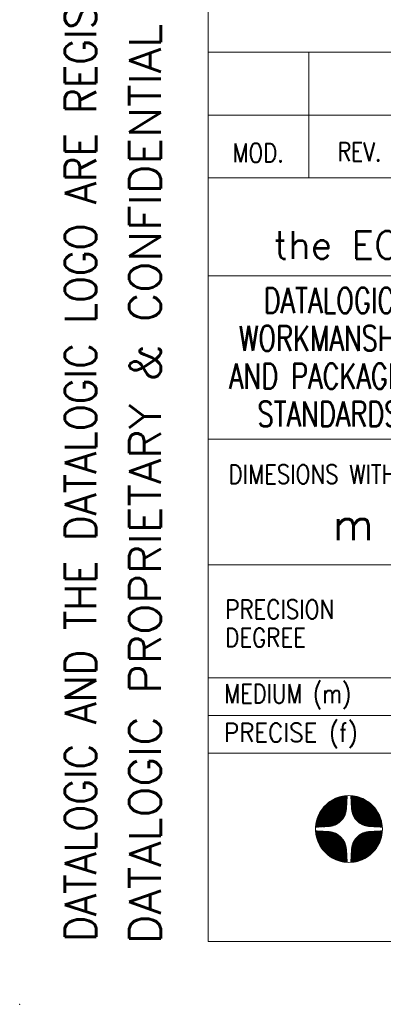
# Model space of a CAD drawing. Header units: millimetres. Extents: x 0 to 210, y 0 to 292.
# Tile 1 of 21: x 0 to 29, y 0 to 78. Entities that reach past the tile are written whole.
import ezdxf

# ---------------------------------------------------------------- set-up
doc = ezdxf.new("R2010")
doc.units = ezdxf.units.MM
doc.layers.add('1', color=7, linetype='Continuous', true_color=0xffffff)
doc.layers.add('256', color=7, linetype='Continuous', true_color=0xffffff)
doc.styles.add('blockfont', font='simplex.shx')
doc.styles.add('ideas_simplex', font='simplex.shx')

# ---------------------------------------------------------------- blocks, each defined once
blk = doc.blocks.new('HATCH19')
at = {"color": 5, "lineweight": 13}
for p, q in [((26.357539, 11.320064), (28.842144, 13.804669)), ((26.359053, 11.348953), (28.813255, 13.803155)), ((26.360567, 11.377842), (28.784365, 13.801641)), ((26.362081, 11.406732), (28.755476, 13.800126)), ((26.363595, 11.435621), (28.726587, 13.798612)), ((26.365109, 11.464511), (28.697697, 13.797098)), ((26.366623, 11.4934), (28.668808, 13.795584)), ((26.368137, 11.52229), (28.639918, 13.79407)), ((26.369601, 11.30475), (28.857458, 13.792607)), ((26.369651, 11.551179), (28.611029, 13.792556)), ((26.371165, 11.580069), (28.582139, 13.791042)), ((26.372679, 11.608958), (28.55325, 13.789528)), ((26.374194, 11.637847), (28.524361, 13.788014)), ((26.375708, 11.666737), (28.495471, 13.7865)), ((26.377222, 11.695626), (28.466582, 13.784986)), ((26.378736, 11.724516), (28.437692, 13.783472)), ((26.38025, 11.753405), (28.408803, 13.781958)), ((26.381764, 11.782295), (28.379913, 13.780444)), ((26.383278, 11.811184), (28.351024, 13.77893)), ((26.384792, 11.840074), (28.322135, 13.777416)), ((26.386306, 11.868963), (28.293245, 13.775902)), ((26.38782, 11.897852), (28.264356, 13.774388)), ((26.389334, 11.926742), (28.235466, 13.772874)), ((26.390848, 11.955631), (28.206577, 13.77136)), ((26.392362, 11.984521), (28.177687, 13.769846)), ((26.393876, 12.01341), (28.148798, 13.768332)), ((26.39539, 12.0423), (28.119908, 13.766818)), ((26.396904, 12.071189), (28.091019, 13.765304)), ((26.398418, 12.100079), (28.06213, 13.76379)), ((26.398944, 11.306718), (28.855491, 13.763264)), ((26.399932, 12.128968), (28.03324, 13.762276)), ((26.401446, 12.157857), (28.004351, 13.760762)), ((26.40296, 12.186747), (27.975461, 13.759248)), ((26.404474, 12.215636), (27.946572, 13.757734)), ((26.405988, 12.244526), (27.917682, 13.75622)), ((26.407502, 12.273415), (27.888793, 13.754706)), ((26.409016, 12.302305), (27.859904, 13.753192)), ((26.41053, 12.331194), (27.831014, 13.751678)), ((26.412325, 12.360364), (27.801844, 13.749883)), ((26.414748, 12.390163), (27.772045, 13.74746)), ((26.417847, 12.420637), (27.741571, 13.744362)), ((26.421673, 12.451838), (27.71037, 13.740536)), ((26.426287, 12.483828), (27.67838, 13.735921)), ((26.428644, 11.309042), (28.853167, 13.733565)), ((26.431762, 12.516679), (27.64553, 13.730446)), ((26.438181, 12.550473), (27.611735, 13.724027)), ((26.445645, 12.585313), (27.576896, 13.716563)), ((26.454276, 12.621319), (27.540889, 13.707932)), ((26.458714, 11.311737), (28.850472, 13.703494)), ((26.464225, 12.658643), (27.503565, 13.697983)), ((26.47568, 12.697474), (27.464735, 13.686528)), ((26.488884, 12.738053), (27.424155, 13.673324)), ((26.489171, 11.314818), (28.84739, 13.673037)), ((26.504159, 12.780703), (27.381505, 13.65805)), ((26.520031, 11.318303), (28.843905, 13.642177)), ((26.521946, 12.825866), (27.336342, 13.640262)), ((26.542881, 12.874177), (27.288031, 13.619327)), ((26.551313, 11.322209), (28.839999, 13.610896)), ((26.567944, 12.926615), (27.235594, 13.594264)), ((26.583035, 11.326556), (28.835652, 13.579173)), ((26.598787, 12.984833), (27.177375, 13.563422)), ((26.61522, 11.331366), (28.830843, 13.546988)), ((26.638663, 13.052085), (27.110124, 13.523545)), ((26.647892, 11.336662), (28.825547, 13.514317)), ((26.681075, 11.34247), (28.819739, 13.481133)), ((26.696171, 13.136968), (27.02524, 13.466037)), ((26.714799, 11.348818), (28.81339, 13.447409)), ((26.749096, 11.355739), (28.806469, 13.413113)), ((26.783999, 11.363268), (28.798941, 13.378209)), ((26.81955, 11.371442), (28.790766, 13.342659)), ((26.85579, 11.380308), (28.7819, 13.306418)), ((26.892772, 11.389914), (28.772295, 13.269437)), ((26.93055, 11.400316), (28.761892, 13.231659)), ((26.969189, 11.41158), (28.750628, 13.193019)), ((27.008764, 11.42378), (28.738428, 13.153444)), ((27.049363, 11.437003), (28.725205, 13.112846)), ((27.091086, 11.451351), (28.710858, 13.071123)), ((27.134055, 11.466944), (28.695264, 13.028154)), ((27.178415, 11.483929), (28.678279, 12.983793)), ((27.224346, 11.502485), (28.659724, 12.937862)), ((27.27207, 11.522833), (28.639376, 12.890139)), ((27.321868, 11.545256), (28.616953, 12.840341)), ((27.37411, 11.570122), (28.592086, 12.788098)), ((27.429294, 11.597931), (28.564277, 12.732914)), ((27.488121, 11.629382), (28.532826, 12.674088)), ((27.551633, 11.665519), (28.49669, 12.610576)), ((27.621508, 11.708019), (28.454189, 12.5407)), ((27.700793, 11.759928), (28.40228, 12.461415)), ((27.796286, 11.828046), (28.334163, 12.365922)), ((27.933104, 11.937489), (28.22472, 12.229104))]:
    blk.add_line(p, q, dxfattribs=at)
blk = doc.blocks.new('HATCH21')
at = {"color": 5, "lineweight": 13}
for p, q in [((26.358574, 16.571414), (26.392138, 16.604978)), ((26.359937, 16.545402), (26.417607, 16.603071)), ((26.3613, 16.519389), (26.442849, 16.600938)), ((26.362663, 16.493377), (26.46787, 16.598584)), ((26.364027, 16.467365), (26.492676, 16.596015)), ((26.36539, 16.441353), (26.517271, 16.593234)), ((26.366753, 16.415341), (26.541659, 16.590247)), ((26.368116, 16.389329), (26.565846, 16.587058)), ((26.36948, 16.363316), (26.589835, 16.583672)), ((26.370843, 16.337304), (26.61363, 16.580092)), ((26.372206, 16.311292), (26.637236, 16.576322)), ((26.373569, 16.28528), (26.660655, 16.572366)), ((26.374933, 16.259268), (26.683892, 16.568227)), ((26.376296, 16.233256), (26.70695, 16.56391)), ((26.377659, 16.207243), (26.729832, 16.559416)), ((26.379022, 16.181231), (26.752541, 16.55475)), ((26.380386, 16.155219), (26.77508, 16.549913)), ((26.381749, 16.129207), (26.797452, 16.54491)), ((26.383112, 16.103195), (26.819659, 16.539742)), ((26.384475, 16.077182), (26.841705, 16.534412)), ((26.385839, 16.05117), (26.863591, 16.528923)), ((26.387202, 16.025158), (26.885321, 16.523278)), ((26.388565, 15.999146), (26.906896, 16.517477)), ((26.389928, 15.973134), (26.928319, 16.511525)), ((26.391292, 15.947122), (26.949592, 16.505422)), ((26.392655, 15.921109), (26.970717, 16.499172)), ((26.394018, 15.895097), (26.991696, 16.492775)), ((26.395381, 15.869085), (27.01253, 16.486234)), ((26.396744, 15.843073), (27.033222, 16.479551)), ((26.398108, 15.817061), (27.053774, 16.472727)), ((26.399471, 15.791049), (27.074187, 16.465764)), ((26.400834, 15.765036), (27.094462, 16.458664)), ((26.402197, 15.739024), (27.114602, 16.451429)), ((26.403561, 15.713012), (27.134608, 16.44406)), ((26.404924, 15.687), (27.154482, 16.436558)), ((26.406287, 15.660988), (27.174224, 16.428925)), ((26.40765, 15.634975), (27.193837, 16.421162)), ((26.409014, 15.608963), (27.213321, 16.41327)), ((26.410377, 15.582951), (27.232678, 16.405252)), ((26.411893, 15.557092), (27.251909, 16.397108)), ((26.413819, 15.531642), (27.271015, 16.388839)), ((26.416141, 15.506589), (27.289998, 16.380446)), ((26.418843, 15.481915), (27.308859, 16.371931)), ((26.42191, 15.457607), (27.327598, 16.363295)), ((26.425328, 15.43365), (27.346217, 16.354538)), ((26.429086, 15.410032), (27.364716, 16.345662)), ((26.433171, 15.386742), (27.383097, 16.336668)), ((26.437573, 15.363769), (27.401361, 16.327556)), ((26.442282, 15.341102), (27.419508, 16.318328)), ((26.447289, 15.318733), (27.43754, 16.308984)), ((26.452584, 15.296654), (27.455457, 16.299526)), ((26.458161, 15.274855), (27.47326, 16.289953)), ((26.464012, 15.25333), (27.490949, 16.280267)), ((26.47013, 15.232073), (27.508526, 16.270469)), ((26.476508, 15.211075), (27.525992, 16.260559)), ((26.48314, 15.190332), (27.543346, 16.250538)), ((26.490022, 15.169838), (27.56059, 16.240407)), ((26.497146, 15.149588), (27.577724, 16.230166)), ((26.50451, 15.129575), (27.59475, 16.219815)), ((26.512107, 15.109797), (27.611666, 16.209357)), ((26.519933, 15.090248), (27.628475, 16.19879)), ((26.527985, 15.070925), (27.645177, 16.188116)), ((26.536259, 15.051823), (27.661771, 16.177335)), ((26.54475, 15.032939), (27.67826, 16.166448)), ((26.553456, 15.014269), (27.694642, 16.155455)), ((26.562373, 14.995811), (27.710919, 16.144357)), ((26.571499, 14.977561), (27.727091, 16.133153)), ((26.58083, 14.959517), (27.743158, 16.121845)), ((26.590364, 14.941676), (27.759122, 16.110433)), ((26.600098, 14.924034), (27.774982, 16.098918)), ((26.610031, 14.906591), (27.790738, 16.087299)), ((26.620159, 14.889344), (27.806391, 16.075576)), ((26.630481, 14.872291), (27.821942, 16.063751)), ((26.640995, 14.85543), (27.83739, 16.051824)), ((26.6517, 14.838759), (27.852736, 16.039795)), ((26.662593, 14.822276), (27.86798, 16.027664)), ((26.673673, 14.805981), (27.883123, 16.015431)), ((26.684938, 14.789871), (27.898164, 16.003097)), ((26.696388, 14.773946), (27.913104, 15.990661)), ((26.708022, 14.758203), (27.927943, 15.978125)), ((26.719837, 14.742643), (27.942682, 15.965488)), ((26.731833, 14.727265), (27.95732, 15.952751)), ((26.74401, 14.712066), (27.971857, 15.939913)), ((26.756367, 14.697047), (27.986294, 15.926975)), ((26.768902, 14.682207), (28.000632, 15.913936)), ((26.781615, 14.667545), (28.014869, 15.900798)), ((26.794506, 14.65306), (28.029006, 15.88756)), ((26.807575, 14.638753), (28.043043, 15.874221)), ((26.82082, 14.624623), (28.05698, 15.860783)), ((26.834243, 14.61067), (28.070818, 15.847245)), ((26.847842, 14.596894), (28.084556, 15.833608)), ((26.861618, 14.583294), (28.098194, 15.81987)), ((26.87557, 14.569871), (28.111732, 15.806033)), ((26.889699, 14.556625), (28.12517, 15.792096)), ((26.904005, 14.543556), (28.138509, 15.778059)), ((26.918489, 14.530664), (28.151748, 15.763923)), ((26.93315, 14.51795), (28.164886, 15.749686)), ((26.94799, 14.505414), (28.177925, 15.735349)), ((26.963008, 14.493057), (28.190864, 15.720912)), ((26.978206, 14.48088), (28.203702, 15.706375)), ((26.993585, 14.468883), (28.21644, 15.691738)), ((27.009144, 14.457067), (28.229077, 15.677)), ((27.024886, 14.445433), (28.241613, 15.662161)), ((27.04081, 14.433982), (28.254049, 15.647221)), ((27.056919, 14.422716), (28.266384, 15.63218)), ((27.073214, 14.411635), (28.278617, 15.617038)), ((27.089696, 14.400741), (28.290748, 15.601794)), ((27.106366, 14.390036), (28.302778, 15.586448)), ((27.123227, 14.379522), (28.314706, 15.571)), ((27.140279, 14.369199), (28.326531, 15.55545)), ((27.157526, 14.35907), (28.338254, 15.539797)), ((27.174968, 14.349137), (28.349873, 15.524042)), ((27.192609, 14.339401), (28.361389, 15.508182)), ((27.210449, 14.329867), (28.372802, 15.492219)), ((27.228493, 14.320535), (28.38411, 15.476152)), ((27.246742, 14.311409), (28.395314, 15.45998)), ((27.265199, 14.302491), (28.406413, 15.443704)), ((27.283868, 14.293784), (28.417406, 15.427322)), ((27.302751, 14.285292), (28.428293, 15.410834)), ((27.321852, 14.277017), (28.439075, 15.39424)), ((27.341175, 14.268965), (28.449749, 15.377539)), ((27.360723, 14.261137), (28.460316, 15.36073)), ((27.3805, 14.253539), (28.470775, 15.343814)), ((27.400512, 14.246175), (28.481126, 15.326789)), ((27.420762, 14.239049), (28.491367, 15.309655)), ((27.441255, 14.232167), (28.501499, 15.292412)), ((27.461997, 14.225534), (28.51152, 15.275058)), ((27.482993, 14.219155), (28.521431, 15.257593)), ((27.50425, 14.213036), (28.53123, 15.240016)), ((27.525774, 14.207185), (28.540916, 15.222327)), ((27.547571, 14.201607), (28.550489, 15.204524)), ((27.56965, 14.19631), (28.559948, 15.186608)), ((27.592018, 14.191302), (28.569292, 15.168577)), ((27.614683, 14.186592), (28.578521, 15.15043)), ((27.637655, 14.182189), (28.587633, 15.132166)), ((27.660944, 14.178103), (28.596627, 15.113786)), ((27.684561, 14.174344), (28.605504, 15.095287)), ((27.708516, 14.170924), (28.614261, 15.076668)), ((27.732823, 14.167855), (28.622898, 15.05793)), ((27.757496, 14.165152), (28.631413, 15.03907)), ((27.782548, 14.162829), (28.639806, 15.020087)), ((27.807996, 14.160902), (28.648076, 15.000981)), ((27.833854, 14.159384), (28.65622, 14.981751)), ((27.859866, 14.158021), (28.664239, 14.962394)), ((27.885878, 14.156658), (28.672131, 14.94291)), ((27.91189, 14.155294), (28.679894, 14.923298)), ((27.937903, 14.153931), (28.687528, 14.903556)), ((27.963915, 14.152568), (28.69503, 14.883683)), ((27.989927, 14.151205), (28.7024, 14.863678)), ((28.015939, 14.149841), (28.709636, 14.843538)), ((28.041951, 14.148478), (28.716736, 14.823263)), ((28.067963, 14.147115), (28.723699, 14.802851)), ((28.093976, 14.145752), (28.730524, 14.7823)), ((28.119988, 14.144388), (28.737207, 14.761608)), ((28.146, 14.143025), (28.743749, 14.740774)), ((28.172012, 14.141662), (28.750146, 14.719796)), ((28.198024, 14.140299), (28.756397, 14.698672)), ((28.224036, 14.138935), (28.762501, 14.6774)), ((28.250049, 14.137572), (28.768454, 14.655977)), ((28.276061, 14.136209), (28.774254, 14.634403)), ((28.302073, 14.134846), (28.779901, 14.612673)), ((28.328085, 14.133482), (28.78539, 14.590787)), ((28.354097, 14.132119), (28.79072, 14.568742)), ((28.380109, 14.130756), (28.795889, 14.546535)), ((28.406122, 14.129393), (28.800893, 14.524164)), ((28.432134, 14.128029), (28.80573, 14.501626)), ((28.458146, 14.126666), (28.810397, 14.478917)), ((28.484158, 14.125303), (28.814891, 14.456036)), ((28.51017, 14.12394), (28.81921, 14.432979)), ((28.536182, 14.122576), (28.823349, 14.409743)), ((28.562195, 14.121213), (28.827305, 14.386324)), ((28.588207, 14.11985), (28.831076, 14.362719)), ((28.614219, 14.118487), (28.834657, 14.338924)), ((28.640231, 14.117123), (28.838044, 14.314936)), ((28.666243, 14.11576), (28.841233, 14.29075)), ((28.692255, 14.114397), (28.844221, 14.266362)), ((28.718268, 14.113034), (28.847003, 14.241769)), ((28.74428, 14.11167), (28.849573, 14.216964)), ((28.770292, 14.110307), (28.851928, 14.191943)), ((28.796304, 14.108944), (28.854062, 14.166701)), ((28.822316, 14.107581), (28.855969, 14.141234))]:
    blk.add_line(p, q, dxfattribs=at)
blk = doc.blocks.new('HATCH23')
at = {"color": 5, "lineweight": 13}
for p, q in [((23.555755, 14.11871), (26.043497, 16.606453)), ((23.557723, 14.148055), (26.014153, 16.604484)), ((23.560049, 14.177755), (25.984452, 16.602159)), ((23.562745, 14.207827), (25.95438, 16.599463)), ((23.565828, 14.238286), (25.923922, 16.59638)), ((23.569314, 14.269147), (25.89306, 16.592893)), ((23.570955, 14.106536), (26.055672, 16.591253)), ((23.573222, 14.30043), (25.861777, 16.588986)), ((23.577571, 14.332154), (25.830053, 16.584637)), ((23.582382, 14.364341), (25.797866, 16.579826)), ((23.58768, 14.397015), (25.765193, 16.574528)), ((23.59349, 14.4302), (25.732008, 16.568718)), ((23.599841, 14.463926), (25.698282, 16.562367)), ((23.599845, 14.10805), (26.054158, 16.562363)), ((23.606764, 14.498225), (25.663983, 16.555444)), ((23.614294, 14.533131), (25.629077, 16.547913)), ((23.622471, 14.568683), (25.593524, 16.539736)), ((23.628734, 14.109564), (26.052644, 16.533474)), ((23.63134, 14.604927), (25.557281, 16.530868)), ((23.640948, 14.641911), (25.520297, 16.52126)), ((23.651354, 14.679692), (25.482516, 16.510854)), ((23.657624, 14.111078), (26.05113, 16.504584)), ((23.662621, 14.718335), (25.443873, 16.499587)), ((23.674825, 14.757914), (25.404294, 16.487383)), ((23.686513, 14.112592), (26.049616, 16.475695)), ((23.688051, 14.798516), (25.363692, 16.474156)), ((23.702403, 14.840243), (25.321965, 16.459804)), ((23.715403, 14.114106), (26.048102, 16.446805)), ((23.718002, 14.883217), (25.278991, 16.444206)), ((23.734992, 14.927583), (25.234625, 16.427215)), ((23.744292, 14.11562), (26.046588, 16.417916)), ((23.753554, 14.97352), (25.188688, 16.408654)), ((23.773182, 14.117134), (26.045074, 16.389027)), ((23.773909, 15.02125), (25.140957, 16.388299)), ((23.79634, 15.071057), (25.091151, 16.365868)), ((23.802071, 14.118648), (26.04356, 16.360137)), ((23.821217, 15.123309), (25.038899, 16.340991)), ((23.830961, 14.120162), (26.042046, 16.331248)), ((23.849037, 15.178505), (24.983703, 16.31317)), ((23.85985, 14.121676), (26.040532, 16.302358)), ((23.880504, 15.237347), (24.924861, 16.281704)), ((23.888739, 14.12319), (26.039018, 16.273469)), ((23.91666, 15.300878), (24.861329, 16.245548)), ((23.917629, 14.124704), (26.037504, 16.244579)), ((23.946518, 14.126218), (26.03599, 16.21569)), ((23.959188, 15.370782), (24.791426, 16.20302)), ((23.975408, 14.127732), (26.034476, 16.186801)), ((24.004297, 14.129246), (26.032962, 16.157911)), ((24.011141, 15.45011), (24.712098, 16.151067)), ((24.033187, 14.130761), (26.031448, 16.129022)), ((24.062076, 14.132275), (26.029934, 16.100132)), ((24.079341, 15.545686), (24.616521, 16.082866)), ((24.090966, 14.133789), (26.02842, 16.071243)), ((24.119855, 14.135303), (26.026906, 16.042353)), ((24.148745, 14.136817), (26.025392, 16.013464)), ((24.177634, 14.138331), (26.023878, 15.984574)), ((24.189084, 15.682804), (24.479403, 15.973124)), ((24.206524, 14.139845), (26.022364, 15.955685)), ((24.235413, 14.141359), (26.02085, 15.926796)), ((24.264302, 14.142873), (26.019336, 15.897906)), ((24.293192, 14.144387), (26.017822, 15.869017)), ((24.322081, 14.145901), (26.016308, 15.840127)), ((24.350971, 14.147415), (26.014794, 15.811238)), ((24.37986, 14.148929), (26.01328, 15.782348)), ((24.40875, 14.150443), (26.011766, 15.753459)), ((24.437639, 14.151957), (26.010252, 15.724569)), ((24.466529, 14.153471), (26.008738, 15.69568)), ((24.495418, 14.154985), (26.007224, 15.666791)), ((24.524308, 14.156499), (26.00571, 15.637901)), ((24.553197, 14.158013), (26.004196, 15.609012)), ((24.582087, 14.159527), (26.002682, 15.580122)), ((24.611255, 14.16132), (26.000889, 15.550954)), ((24.641051, 14.163741), (25.998468, 15.521158)), ((24.671522, 14.166837), (25.995372, 15.490686)), ((24.702721, 14.17066), (25.991549, 15.459488)), ((24.734708, 14.175272), (25.986937, 15.427501)), ((24.767555, 14.180743), (25.981466, 15.394654)), ((24.801346, 14.187159), (25.97505, 15.360863)), ((24.836181, 14.194619), (25.96759, 15.326027)), ((24.872184, 14.203245), (25.958963, 15.290025)), ((24.909502, 14.213189), (25.94902, 15.252706)), ((24.948327, 14.224638), (25.937571, 15.213882)), ((24.988899, 14.237835), (25.924374, 15.173309)), ((25.031541, 14.253102), (25.909107, 15.130667)), ((25.076694, 14.270878), (25.89133, 15.085515)), ((25.124992, 14.291801), (25.870408, 15.037217)), ((25.177412, 14.316846), (25.845363, 14.984797)), ((25.235605, 14.347663), (25.814545, 14.926604)), ((25.302814, 14.387497), (25.774712, 14.859395)), ((25.387599, 14.444906), (25.717302, 14.77461))]:
    blk.add_line(p, q, dxfattribs=at)
blk = doc.blocks.new('HATCH25')
at = {"color": 5, "lineweight": 13}
for p, q in [((23.55723, 13.770071), (23.590794, 13.803635)), ((23.559137, 13.744602), (23.616806, 13.802271)), ((23.56127, 13.71936), (23.642818, 13.800908)), ((23.563624, 13.694338), (23.66883, 13.799545)), ((23.566194, 13.669533), (23.694843, 13.798182)), ((23.568974, 13.644938), (23.720855, 13.796818)), ((23.571961, 13.620549), (23.746867, 13.795455)), ((23.57515, 13.596363), (23.772879, 13.794092)), ((23.578537, 13.572374), (23.798891, 13.792729)), ((23.582117, 13.548579), (23.824904, 13.791366)), ((23.585886, 13.524973), (23.850916, 13.790002)), ((23.589842, 13.501553), (23.876928, 13.788639)), ((23.593981, 13.478316), (23.90294, 13.787276)), ((23.598298, 13.455259), (23.928952, 13.785913)), ((23.602792, 13.432377), (23.954965, 13.784549)), ((23.607459, 13.409668), (23.980977, 13.783186)), ((23.612295, 13.387129), (24.006989, 13.781823)), ((23.617299, 13.364757), (24.033001, 13.78046)), ((23.622466, 13.342549), (24.059013, 13.779096)), ((23.627796, 13.320504), (24.085026, 13.777733)), ((23.633285, 13.298617), (24.111038, 13.77637)), ((23.638931, 13.276887), (24.13705, 13.775007)), ((23.644731, 13.255312), (24.163062, 13.773643)), ((23.650683, 13.233889), (24.189074, 13.77228)), ((23.656786, 13.212617), (24.215086, 13.770917)), ((23.663037, 13.191492), (24.241099, 13.769554)), ((23.669433, 13.170513), (24.267111, 13.768191)), ((23.675974, 13.149679), (24.293123, 13.766827)), ((23.682658, 13.128986), (24.319135, 13.765464)), ((23.689481, 13.108435), (24.345147, 13.764101)), ((23.696444, 13.088022), (24.37116, 13.762738)), ((23.703544, 13.067746), (24.397172, 13.761374)), ((23.710779, 13.047606), (24.423184, 13.760011)), ((23.718148, 13.0276), (24.449196, 13.758648)), ((23.72565, 13.007727), (24.475208, 13.757285)), ((23.733284, 12.987984), (24.501221, 13.755921)), ((23.741046, 12.968372), (24.527233, 13.754558)), ((23.748938, 12.948888), (24.553245, 13.753195)), ((23.756956, 12.929531), (24.579257, 13.751832)), ((23.7651, 12.9103), (24.605116, 13.750315)), ((23.773369, 12.891193), (24.630566, 13.74839)), ((23.781762, 12.87221), (24.65562, 13.746068)), ((23.790277, 12.85335), (24.680293, 13.743366)), ((23.798913, 12.834611), (24.704602, 13.740299)), ((23.80767, 12.815992), (24.728558, 13.73688)), ((23.816546, 12.797492), (24.752176, 13.733123)), ((23.82554, 12.779111), (24.775466, 13.729037)), ((23.834652, 12.760848), (24.79844, 13.724635)), ((23.84388, 12.7427), (24.821106, 13.719927)), ((23.853224, 12.724669), (24.843475, 13.71492)), ((23.862682, 12.706752), (24.865555, 13.709624)), ((23.872255, 12.688949), (24.887353, 13.704047)), ((23.881941, 12.671259), (24.908878, 13.698197)), ((23.891739, 12.653682), (24.930136, 13.692079)), ((23.901649, 12.636217), (24.951133, 13.685701)), ((23.91167, 12.618862), (24.971876, 13.679068)), ((23.921801, 12.601618), (24.99237, 13.672187)), ((23.932042, 12.584484), (25.012621, 13.665062)), ((23.942393, 12.567459), (25.032633, 13.657699)), ((23.952851, 12.550542), (25.052411, 13.650102)), ((23.963418, 12.533733), (25.07196, 13.642275)), ((23.974092, 12.517032), (25.091283, 13.634223)), ((23.984873, 12.500437), (25.110385, 13.62595)), ((23.99576, 12.483949), (25.129269, 13.617458)), ((24.006753, 12.467567), (25.147939, 13.608753)), ((24.017851, 12.45129), (25.166397, 13.599835)), ((24.029055, 12.435118), (25.184647, 13.59071)), ((24.040363, 12.41905), (25.202691, 13.581379)), ((24.051775, 12.403087), (25.220533, 13.571845)), ((24.06329, 12.387227), (25.238174, 13.56211)), ((24.07491, 12.371471), (25.255617, 13.552178)), ((24.086632, 12.355817), (25.272864, 13.54205)), ((24.098457, 12.340267), (25.289917, 13.531727)), ((24.110384, 12.324819), (25.306779, 13.521213)), ((24.122413, 12.309473), (25.32345, 13.510509)), ((24.134545, 12.294229), (25.339932, 13.499616)), ((24.146777, 12.279086), (25.356228, 13.488536)), ((24.159112, 12.264045), (25.372337, 13.47727)), ((24.171547, 12.249104), (25.388263, 13.46582)), ((24.184083, 12.234265), (25.404005, 13.454187)), ((24.19672, 12.219527), (25.419565, 13.442372)), ((24.209457, 12.204889), (25.434944, 13.430375)), ((24.222295, 12.190351), (25.450142, 13.418198)), ((24.235233, 12.175914), (25.465162, 13.405842)), ((24.248272, 12.161577), (25.480002, 13.393307)), ((24.26141, 12.14734), (25.494664, 13.380594)), ((24.274649, 12.133203), (25.509148, 13.367702)), ((24.287987, 12.119166), (25.523455, 13.354634)), ((24.301425, 12.105228), (25.537585, 13.341388)), ((24.314963, 12.091391), (25.551538, 13.327966)), ((24.3286, 12.077653), (25.565314, 13.314367)), ((24.342338, 12.064015), (25.578914, 13.300591)), ((24.356175, 12.050477), (25.592337, 13.286639)), ((24.370112, 12.037038), (25.605583, 13.27251)), ((24.384149, 12.0237), (25.618652, 13.258203)), ((24.398285, 12.010461), (25.631544, 13.24372)), ((24.412522, 11.997322), (25.644258, 13.229058)), ((24.426859, 11.984284), (25.656794, 13.214219)), ((24.441296, 11.971345), (25.669151, 13.1992)), ((24.455833, 11.958507), (25.681328, 13.184002)), ((24.47047, 11.945769), (25.693326, 13.168624)), ((24.485209, 11.933132), (25.705142, 13.153065)), ((24.500047, 11.920595), (25.716776, 13.137323)), ((24.514987, 11.908159), (25.728226, 13.121398)), ((24.530028, 11.895825), (25.739493, 13.105289)), ((24.54517, 11.883592), (25.750573, 13.088995)), ((24.560414, 11.87146), (25.761467, 13.072513)), ((24.57576, 11.85943), (25.772172, 13.055842)), ((24.591208, 11.847503), (25.782687, 13.038982)), ((24.606758, 11.835677), (25.79301, 13.021929)), ((24.622411, 11.823955), (25.803139, 13.004683)), ((24.638167, 11.812335), (25.813072, 12.98724)), ((24.654026, 11.800819), (25.822807, 12.9696)), ((24.669989, 11.789407), (25.832342, 12.951759)), ((24.686056, 11.778099), (25.841673, 12.933716)), ((24.702228, 11.766895), (25.8508, 12.915467)), ((24.718504, 11.755796), (25.859718, 12.897009)), ((24.734886, 11.744803), (25.868424, 12.878341)), ((24.751374, 11.733915), (25.876917, 12.859457)), ((24.767968, 11.723134), (25.885191, 12.840356)), ((24.78467, 11.712459), (25.893244, 12.821034)), ((24.801478, 11.701892), (25.901071, 12.801486)), ((24.818394, 11.691433), (25.908669, 12.781708)), ((24.835419, 11.681083), (25.916033, 12.761697)), ((24.852553, 11.670841), (25.923159, 12.741447)), ((24.869797, 11.660709), (25.930041, 12.720954)), ((24.887151, 11.650688), (25.936674, 12.700212)), ((24.904616, 11.640778), (25.943053, 12.679215)), ((24.922192, 11.630979), (25.949172, 12.657959)), ((24.939882, 11.621293), (25.955024, 12.636435)), ((24.957684, 11.61172), (25.960602, 12.614637)), ((24.9756, 11.602261), (25.965899, 12.592559)), ((24.993632, 11.592916), (25.970906, 12.570191)), ((25.011778, 11.583688), (25.975616, 12.547525)), ((25.030042, 11.574576), (25.980019, 12.524553)), ((25.048422, 11.565581), (25.984106, 12.501264)), ((25.066922, 11.556705), (25.987865, 12.477648)), ((25.08554, 11.547948), (25.991284, 12.453692)), ((25.104279, 11.539311), (25.994353, 12.429385)), ((25.123139, 11.530795), (25.997056, 12.404713)), ((25.142121, 11.522402), (25.999379, 12.379661)), ((25.161227, 11.514133), (26.001306, 12.354212)), ((25.180458, 11.505988), (26.002824, 12.328355)), ((25.199814, 11.497969), (26.004187, 12.302342)), ((25.219298, 11.490078), (26.005551, 12.27633)), ((25.23891, 11.482314), (26.006914, 12.250318)), ((25.258652, 11.474681), (26.008277, 12.224306)), ((25.278525, 11.467178), (26.00964, 12.198294)), ((25.29853, 11.459808), (26.011004, 12.172282)), ((25.31867, 11.452573), (26.012367, 12.146269)), ((25.338945, 11.445472), (26.01373, 12.120257)), ((25.359357, 11.438509), (26.015093, 12.094245)), ((25.379909, 11.431685), (26.016457, 12.068233)), ((25.4006, 11.425001), (26.01782, 12.042221)), ((25.421434, 11.41846), (26.019183, 12.016209)), ((25.442412, 11.412062), (26.020546, 11.990196)), ((25.463537, 11.405811), (26.02191, 11.964184)), ((25.484809, 11.399708), (26.023273, 11.938172)), ((25.506231, 11.393755), (26.024636, 11.91216)), ((25.527806, 11.387954), (26.025999, 11.886148)), ((25.549535, 11.382308), (26.027363, 11.860135)), ((25.571421, 11.376818), (26.028726, 11.834123)), ((25.593466, 11.371488), (26.030089, 11.808111)), ((25.615673, 11.36632), (26.031452, 11.782099)), ((25.638044, 11.361316), (26.032815, 11.756087)), ((25.660583, 11.356479), (26.034179, 11.730075)), ((25.683291, 11.351811), (26.035542, 11.704062)), ((25.706172, 11.347317), (26.036905, 11.67805)), ((25.729229, 11.342999), (26.038268, 11.652038)), ((25.752466, 11.33886), (26.039632, 11.626026)), ((25.775885, 11.334903), (26.040995, 11.600014)), ((25.799489, 11.331133), (26.042358, 11.574001)), ((25.823284, 11.327552), (26.043721, 11.547989)), ((25.847272, 11.324165), (26.045085, 11.521977)), ((25.871458, 11.320975), (26.046448, 11.495965)), ((25.895846, 11.317988), (26.047811, 11.469953)), ((25.92044, 11.315206), (26.049174, 11.443941)), ((25.945245, 11.312636), (26.050538, 11.417928)), ((25.970265, 11.310281), (26.051901, 11.391916)), ((25.995507, 11.308147), (26.053264, 11.365904)), ((26.020975, 11.306239), (26.054627, 11.339892))]:
    blk.add_line(p, q, dxfattribs=at)
blk = doc.blocks.new('TabularNote1')
at = {"layer": '1', "color": 172, "linetype": 'Continuous', "lineweight": 18}
for p, q in [((0, 5), (8, 5)), ((0, 5), (0, 0)), ((8, 5), (8, 0)), ((8, 5), (16, 5)), ((0, 0), (8, 0)), ((8, 0), (16, 0))]:
    blk.add_line(p, q, dxfattribs=at)

msp = doc.modelspace()

# ---------------------------------------------------------------- linework, layer by layer
at = {"layer": '256', "color": 3, "linetype": 'Continuous', "lineweight": 18}
for p, q in [((15, 5), (15, 292)), ((15, 65.794267), (205, 65.794267)), ((15, 45), (23, 45)), ((15, 45), (23, 45)), ((23, 45), (31, 45)), ((23, 45), (31, 45)), ((15, 20), (30, 20)), ((15, 5), (205, 5))]:
    msp.add_line(p, q, dxfattribs=at)
at = {"layer": '256', "color": 4, "linetype": 'Continuous', "lineweight": 18}
for p, q in [((23, 72.794267), (23, 65.794267)), ((15, 70.794267), (205, 70.794267)), ((15, 58), (205, 58)), ((15, 35), (205, 35)), ((15, 26), (30, 26)), ((15, 23), (30, 23))]:
    msp.add_line(p, q, dxfattribs=at)
at = {"layer": '256', "color": 5, "linetype": 'Continuous', "lineweight": 18}
for p, q in [((26.002624, 15.579025), (26.05677, 16.612204)), ((26.002624, 15.579025), (26.056509, 16.607222)), ((26.410582, 15.579025), (26.356436, 16.612204)), ((26.356697, 16.607222), (26.410582, 15.579025)), ((24.583183, 14.159585), (23.550005, 14.105438)), ((23.554986, 14.105699), (24.583183, 14.159585)), ((27.830023, 14.159585), (28.85822, 14.105699)), ((27.830023, 14.159585), (28.863201, 14.105438)), ((24.583183, 13.751626), (23.550005, 13.805773)), ((24.583183, 13.751626), (23.554986, 13.805511)), ((27.830023, 13.751626), (28.863201, 13.805773)), ((28.85822, 13.805511), (27.830023, 13.751626)), ((26.056509, 11.303989), (26.002624, 12.332186)), ((26.002624, 12.332186), (26.05677, 11.299007)), ((26.410582, 12.332186), (26.356436, 11.299007)), ((26.410582, 12.332186), (26.356697, 11.303989))]:
    msp.add_line(p, q, dxfattribs=at)
msp.add_circle((26.206603, 13.955605), 2.655861, dxfattribs=at)
for centre, radius, start, end in [((26.206603, 13.955605), 2.655861, 93.239752, 176.76025), ((26.206603, 13.955605), 2.655861, 3.239752, 86.760247), ((24.504679, 15.657529), 1.5, 273, 357), ((24.504679, 15.657529), 1.5, 273, 357), ((27.908527, 15.657529), 1.5, 183, 267), ((27.908527, 15.657529), 1.5, 183, 267), ((26.206603, 13.955605), 2.655861, 183.23975, 266.76025), ((24.504679, 12.253682), 1.5, 3, 86.999999), ((24.504679, 12.253682), 1.5, 3, 87), ((26.206603, 13.955605), 2.655861, 273.23975, 356.76025), ((27.908527, 12.253682), 1.5, 93, 177), ((27.908527, 12.253682), 1.5, 93, 177)]:
    msp.add_arc(centre, radius, start, end, dxfattribs=at)
at = {"layer": '256', "color": 1, "linetype": 'Continuous', "lineweight": 18}
msp.add_point((0, 0), dxfattribs=at)
at = {"layer": '256', "color": 5, "linetype": 'Continuous', "lineweight": 18}
msp.add_point((0, 0), dxfattribs=at)
msp.add_point((0, 0), dxfattribs=at)
msp.add_point((0, 0), dxfattribs=at)
msp.add_point((0, 0), dxfattribs=at)
msp.add_point((0, 0), dxfattribs=at)
msp.add_point((0, 0), dxfattribs=at)
msp.add_point((0, 0), dxfattribs=at)
msp.add_point((0, 0), dxfattribs=at)
msp.add_point((0, 0), dxfattribs=at)
msp.add_point((0, 0), dxfattribs=at)
msp.add_point((0, 0), dxfattribs=at)
msp.add_point((0, 0), dxfattribs=at)
msp.add_point((0, 0), dxfattribs=at)

# ---------------------------------------------------------------- block references
at = {"layer": '1', "color": 172, "linetype": 'Continuous', "lineweight": 18}
msp.add_blockref('TabularNote1', (15.000004, 70.794265), dxfattribs=at)
at = {"layer": '256', "color": 5, "linetype": 'Continuous', "lineweight": 13}
for name in ['HATCH23', 'HATCH21', 'HATCH25', 'HATCH19']:
    msp.add_blockref(name, (0, 0), dxfattribs=at)

# ---------------------------------------------------------------- texts
at = {"layer": '1', "color": 7, "linetype": 'Continuous', "lineweight": 18, "insert": (24.92, 36.129167), "char_height": 2.5, "attachment_point": 7, "line_spacing_factor": 1.204819, "style": 'ideas_simplex'}
msp.add_mtext('\\W1.0184;m according to ISO 2768', dxfattribs=at)
at = {"layer": '256', "color": 4, "linetype": 'Continuous', "lineweight": 13, "char_height": 2.5, "attachment_point": 7, "rotation": 90, "line_spacing_factor": 0.903614, "style": 'blockfont'}
for s, insert in [('\\W0.9074;DATALOGIC AND THE DATALOGIC LOGO ARE REGISTERED TRADEMARKS OF DATALOGIC S.P.A. IN MANY COUNTRIES, INCLUDING THE U.S.A. AND THE E.U. ', (6.857426, 4.994436)), ('\\W1.0456;DATALOGIC PROPRIETARY & CONFIDENTIAL INFORMATION', (11.22583, 4.789113))]:
    msp.add_mtext(s, dxfattribs=dict(at, insert=insert))
at = {"layer": '256', "color": 1, "linetype": 'Continuous', "lineweight": 13, "char_height": 2, "attachment_point": 7, "line_spacing_factor": 0.903614, "style": 'blockfont'}
for insert in [(18.161908, 71.166857), (26.239836, 71.065704)]:
    msp.add_mtext('\\W1.0880; ', dxfattribs=dict(at, insert=insert))
at = {"layer": '256', "color": 4, "linetype": 'Continuous', "lineweight": 13, "char_height": 1.5, "attachment_point": 7, "line_spacing_factor": 0.903614, "style": 'blockfont'}
for s, insert in [('\\W0.8274;MOD.', (16.931151, 67.039453)), ('\\W0.7991;REV.', (25.288529, 67.125782)), ('\\W0.8308;DIMESIONS WITHOUT TOLERANCE DEGREE:', (16.62132, 41.450907)), ('\\W0.8331;PRECISION', (16.358962, 30.697577)), ('\\W0.8318;DEGREE', (16.358962, 28.447577)), ('\\W0.8186;MEDIUM (m)', (16.283141, 23.484981)), ('\\W0.8955;PRECISE (f)', (16.256789, 20.38548))]:
    msp.add_mtext(s, dxfattribs=dict(at, insert=insert))
at = {"layer": '256', "color": 3, "linetype": 'Continuous', "lineweight": 13, "line_spacing_factor": 0.903614, "style": 'blockfont'}
for s, insert, char_height, attachment_point in [('\\W1.0096;the EC directives to be referred to are 2002/95/EC and correlated subsequent ones.', (20.20326, 58.617319), 2.2, 7), ('\\W0.7492;DATALOGIC\\PWORKMANSHIP\\PAND PACKAGING\\PSTANDARDS', (24.612109, 46), 2, 8)]:
    msp.add_mtext(s, dxfattribs=dict(at, insert=insert, char_height=char_height, attachment_point=attachment_point))

doc.saveas('drawing.dxf')
